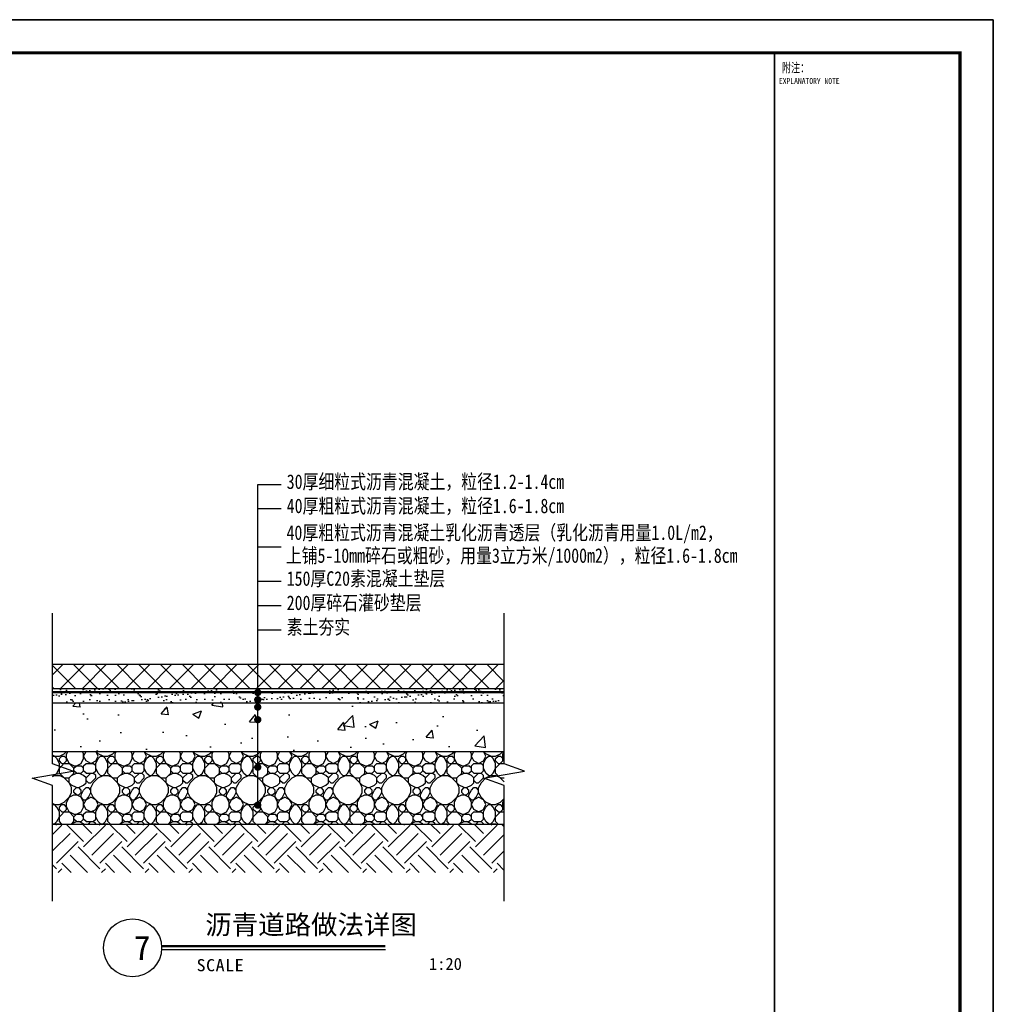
# Model space of a CAD drawing. Extents: x 499156 to 998412, y 3804642 to 7609653.
# Tile 73 of 74: x 500931 to 501132, y 3804845 to 3805048. Entities that reach past the tile are written whole.
import ezdxf
from ezdxf.enums import TextEntityAlignment as Align

# ---------------------------------------------------------------- set-up
doc = ezdxf.new("R2010")
doc.units = 0
doc.linetypes.add('DASH', pattern=[0.35, 0.25, -0.1])
doc.layers.get('0').update_dxf_attribs({"linetype": 'CONTINUOUS'})
for name, color, linetype in [('12-ab-text', 7, 'CONTINUOUS'), ('19-ab-dim', 3, 'CONTINUOUS'), ('ab-base', 5, 'CONTINUOUS'), ('ab-dim', 3, 'CONTINUOUS'), ('ab-hatch', 8, 'CONTINUOUS'), ('ab-outline', 2, 'CONTINUOUS'), ('ab-text', 7, 'CONTINUOUS'), ('PUB_TITLE', 4, 'CONTINUOUS'), ('TK', 7, 'CONTINUOUS')]:
    doc.layers.add(name, color=color, linetype=linetype)
doc.styles.add('ab', font='simhei.ttf', dxfattribs={"width": 0.8})
doc.styles.add('TKHZ1', font='txt', dxfattribs={"width": 0.8})
doc.styles.add('黑体', font='simhei.ttf')
doc.dimstyles.new('1-1', dxfattribs={"dimtxt": 3, "dimasz": 1.5, "dimexe": 2, "dimexo": 2, "dimgap": 1, "dimtad": 1, "dimdec": 0, "dimtxsty": 'ab', "dimblk": 'ARCHTICK', "dimcen": 1, "dimdle": 2, "dimclrd": 256, "dimclre": 256, "dimclrt": 7, "dimadec": 0, "dimazin": 0, "dimtfac": 1, "dimtdec": 0, "dimtix": 1, "dimtmove": 2, "dimatfit": 3, "dimldrblk": 'DOT', "dimfxl": 8, "dimlwe": -1, "dimarcsym": 1})

# ---------------------------------------------------------------- blocks, each defined once
blk = doc.blocks.new('wrtgtg')
at = {"color": 4}
blk.add_line((7804, -4841), (7804, 52559), dxfattribs=at)
at = {"layer": 'PUB_TITLE'}
for p, q in [((-75296, 53559), (8804, 53559)), ((8804, 53559), (8804, -5841)), ((2204, 52559), (7804, 52559)), ((2204, 52559), (7804, 52559)), ((7804, -4841), (7804, 52559))]:
    blk.add_line(p, q, dxfattribs=at)
blk.add_lwpolyline([(-75296, -5841), (8804, -5841), (8804, 53559), (-75296, 53559)], close=True, dxfattribs=at)
at = {"layer": 'PUB_TITLE', "const_width": 100}
blk.add_lwpolyline([(-72796, -4841), (7804, -4841), (7804, 52559), (-72796, 52559)], close=True, dxfattribs=at)
at = {"layer": 'PUB_TITLE', "const_width": 50}
blk.add_lwpolyline([(2204, -4841), (2204, 52559)], dxfattribs=at)
at = {"layer": 'TK', "style": 'TKHZ1', "width": 0.7}
blk.add_text('附注：', height=280, dxfattribs=at).set_placement((2431, 51973))
at = {"layer": 'TK', "style": 'TKHZ1', "width": 0.8}
blk.add_text('EXPLANATORY NOTE', height=175, dxfattribs=at).set_placement((3257, 51710), align=Align.MIDDLE)
blk = doc.blocks.new('_ArchTick')
at = {"color": 0, "linetype": 'ByBlock', "const_width": 0.4}
blk.add_lwpolyline([(-0.71, -0.71), (0.71, 0.71)], dxfattribs=at)
blk = doc.blocks.new('_Dot')
at = {"color": 0, "linetype": 'ByBlock', "lineweight": -2}
blk.add_line((-0.5, 0), (-1, 0), dxfattribs=at)
at = {"color": 0, "linetype": 'ByBlock', "const_width": 0.5}
blk.add_lwpolyline([(-0.25, 0, 1), (0.25, 0, 1)], format="xyb", close=True, dxfattribs=at)
blk = doc.blocks.new('图号')
at = {"layer": '19-ab-dim'}
blk.add_line((5.99, -0.35), (52.17, -0.35), dxfattribs=at)
at = {"layer": '19-ab-dim', "const_width": 0.5}
blk.add_lwpolyline([(5.99, 0.35), (52.17, 0.35)], dxfattribs=at)
at = {"layer": '19-ab-dim'}
blk.add_circle((0, 0), 6, dxfattribs=at)
at = {"layer": '12-ab-text', "insert": (13.2, -4.87), "char_height": 2.5, "attachment_point": 7, "style": 'ab'}
blk.add_mtext('{\\W1.1;\\T1.05;SCALE}', dxfattribs=at)
at = {"layer": '12-ab-text', "style": 'ab', "width": 0.95}
blk.add_attdef('图名', (13.01, 3), '', height=4, dxfattribs=at)
at = {"layer": '12-ab-text', "style": 'ab', "width": 0.8}
blk.add_attdef('图号', text='', height=4, dxfattribs=at).set_placement((0, 0), align=Align.MIDDLE)
at = {"layer": '12-ab-text', "style": 'ab', "width": 0.95}
blk.add_attdef('SCALE', text='', height=2.5, dxfattribs=at).set_placement((52.17, -4.68), align=Align.RIGHT)

msp = doc.modelspace()

# ---------------------------------------------------------------- hatches: boundary and pattern name
at = {"layer": 'ab-hatch'}
h = msp.add_hatch(dxfattribs=at)
h.set_pattern_fill('ANSI37', color=256, style=0)
h.set_pattern_definition([(45, (492492.5673, 3803548.8793), (-2.245064, 2.245064), []), (135, (492492.5673, 3803548.8793), (-2.245064, -2.245064), [])])
h.paths.add_polyline_path([(501030.725, 3804910.088), (501030.725, 3804915.088), (500937.536, 3804915.088), (500937.536, 3804910.088)])
h = msp.add_hatch(dxfattribs=at)
h.set_pattern_fill('AR-SAND', color=256, scale=0.05, style=0)
h.set_pattern_definition([(37.5, (492981.8109, 3803548.8793), (-0.08000156, 2.4470662), [0, -1.9304, 0, -2.159, 0, -2.06375]), (7.5, (492981.811, 3803548.8793), (2.2476164, 3.5841255), [0, -1.0414, 0, -1.7399, 0, -0.66675]), (327.5, (492980.2488, 3803548.8793), (3.95496185, 0.0071859), [0, -0.635, 0, -2.286, 0, -2.9845]), (317.5, (492980.2488, 3803548.8793), (3.8177823, 1.1146466), [0, -0.3175, 0, -1.4986, 0, -1.7145])])
h.paths.add_polyline_path([(501030.725, 3804907.088), (501030.725, 3804910.088), (500937.536, 3804910.088), (500937.536, 3804907.088)])
h = msp.add_hatch(dxfattribs=at)
h.set_pattern_fill('AR-CONC', color=256, scale=0.1, style=0)
h.set_pattern_definition([(50, (492981.811, 3803553.88), (18.218467, -1.593909), [1.905, -20.955]), (355, (492981.81, 3803553.88), (-3.524283, 19.105664), [1.524, -16.764]), (100.451, (492983.329, 3803553.746), (14.69425, 17.51167), [1.619, -17.809]), (46.1842, (492981.81, 3803558.96), (27.107904, -4.20423), [2.8575, -31.4325]), (96.6356, (492984.07, 3803558.61), (23.74042, 24.742556), [2.4285, -26.7135]), (351.184, (492981.81, 3803558.96), (23.74046, 24.74251), [2.286, -25.146]), (21, (492984.351, 3803557.69), (15.161488, -10.226552), [1.905, -20.955]), (326, (492984.35, 3803557.69), (6.180203, 18.418797), [1.524, -16.764]), (71.4514, (492985.614, 3803556.837), (21.34165, 8.192286), [1.619, -17.809]), (37.5, (492981.811, 3803553.879), (0.3088603, 8.455504), [0, -16.5608, 0, -17.018, 0, -16.8275]), (7.5, (492981.811, 3803553.879), (6.681966, 10.018057), [0, -9.7028, 0, -16.1798, 0, -6.4135]), (327.5, (492976.1467, 3803553.879), (13.5590595, -0.5728744), [0, -6.35, 0, -19.812, 0, -26.289]), (317.5, (492973.607, 3803553.879), (14.812918, 2.542649), [0, -8.255, 0, -13.1572, 0, -18.669])])
h.paths.add_polyline_path([(501030.725, 3804897.088), (501030.725, 3804907.088), (500937.536, 3804907.088), (500937.536, 3804897.088)])
h = msp.add_hatch(dxfattribs=at)
h.set_pattern_fill('STONES', color=256, scale=10, style=0, pattern_type=2)
h.set_pattern_definition([(0, (505312.43, 3802279.593), (0, 10), [0.5, -1.5, 0.5, -7.5]), (0, (505314.93, 3802280.593), (0, 10), [0.5, -9.5]), (0, (505309.93, 3802281.593), (0, 10), [1, -9]), (0, (505307.43, 3802282.093), (0, 10), [1.5, -8.5]), (0, (505312.43, 3802282.593), (0, 10), [1, -1, 1.5, -6.5]), (0, (505311.93, 3802284.093), (0, 10), [1.5, -8.5]), (0, (505309.43, 3802284.593), (0, 10), [1.5, -3.5, 1.5, -3.5]), (0, (505307.43, 3802286.093), (0, 10), [1.5, -0.5, 0.5, -7.5]), (0, (505313.93, 3802287.093), (0, 10), [0.5, -9.5]), (0, (505311.93, 3802288.093), (0, 10), [1, -9]), (90, (505305.43, 3802288.593), (-10, 6e-16), [1, -9]), (90, (505306.43, 3802281.593), (-10, 6e-16), [0.5, -1, 1.5, -7]), (90, (505308.93, 3802282.593), (-10, 6e-16), [2, -0.5, 0.5, -7]), (90, (505310.43, 3802285.093), (-10, 6e-16), [1.5, -8.5]), (90, (505310.93, 3802280.593), (-10, 6e-16), [1, -9]), (90, (505311.43, 3802288.593), (-10, 6e-16), [1, -9]), (90, (505311.93, 3802282.593), (-10, 6e-16), [1, -5, 0.5, -3.5]), (90, (505313.43, 3802287.593), (-10, 6e-16), [0.5, -0.5, 0.5, -8.5]), (90, (505313.93, 3802283.093), (-10, 6e-16), [1, -1.5, 1, -6.5]), (90, (505314.43, 3802280.593), (-10, 6e-16), [1, -9]), (45, (505305.93, 3802280.5925), (1e-15, 10), [1.41421, -2.828427, 2.12132, -7.778179]), (45, (505305.43, 3802280.5925), (1e-15, 10), [1.414214, -12.727922]), (45, (505310.93, 3802281.5925), (1e-15, 10), [1.414214, -12.727922]), (45, (505309.93, 3802286.5925), (1e-15, 10), [1.414214, -12.727922]), (45, (505314.43, 3802281.5925), (1e-15, 10), [1.414214, -12.727922]), (45, (505305.93, 3802282.5925), (1e-15, 10), [0.707107, -13.435029]), (45, (505306.93, 3802285.5925), (1e-15, 10), [0.707107, -13.435029]), (45, (505307.93, 3802282.0925), (1e-15, 10), [0.707107, -13.435029]), (45, (505308.93, 3802285.5925), (1e-15, 10), [0.707107, -13.435029]), (45, (505311.93, 3802283.5925), (1e-15, 10), [0.707107, -13.435029]), (45, (505311.93, 3802289.0925), (1e-15, 10), [0.707107, -13.435029]), (45, (505312.93, 3802288.0925), (1e-15, 10), [0.707107, -13.435029]), (45, (505313.43, 3802282.5925), (1e-15, 10), [0.707107, -13.435029]), (45, (505313.93, 3802280.0925), (1e-15, 10), [0.707107, -13.435029]), (45, (505313.93, 3802284.0925), (1e-15, 10), [0.707107, -13.435029]), (45, (505313.93, 3802289.0925), (1e-15, 10), [0.707107, -13.435029]), (45, (505314.43, 3802287.0925), (1e-15, 10), [0.707107, -13.435029]), (135, (505312.43, 3802288.0925), (-10, 1e-15), [0.707107, -13.435029]), (135, (505313.43, 3802289.0925), (-10, 1e-15), [0.707107, -13.435029]), (135, (505313.93, 3802287.0925), (-10, 1e-15), [0.707107, -13.435029]), (135, (505315.43, 3802289.0925), (-10, 1e-15), [0.707107, -13.435029]), (135, (505310.43, 3802285.5925), (-10, 1e-15), [0.707107, -13.435029]), (135, (505309.43, 3802284.5925), (-10, 1e-15), [0.707107, -13.435029]), (135, (505306.43, 3802282.0925), (-10, 1e-15), [0.707107, -13.435029]), (135, (505307.43, 3802282.0925), (-10, 1e-15), [0.707107, -13.435029]), (135, (505308.43, 3802285.5925), (-10, 1e-15), [0.707107, -13.435029]), (135, (505306.43, 3802284.0925), (-10, 1e-15), [0.707107, -13.435029]), (135, (505312.43, 3802282.5925), (-10, 1e-15), [0.707107, -13.435029]), (135, (505313.93, 3802283.5925), (-10, 1e-15), [0.707107, -13.435029]), (135, (505314.43, 3802281.5925), (-10, 1e-15), [0.707107, -13.435029]), (135, (505314.43, 3802282.5925), (-10, 1e-15), [0.707107, -13.435029]), (135, (505314.93, 3802280.5925), (-10, 1e-15), [0.707107, -13.435029]), (135, (505306.93, 3802286.5925), (-10, 1e-15), [1.414214, -12.727922]), (135, (505311.93, 3802283.5925), (-10, 1e-15), [1.414214, -12.727922]), (135, (505311.43, 3802280.0925), (-10, 1e-15), [3.535534, -10.606602]), (26.56505, (505305.4303, 3802284.5925), (10, 4e-09), [1.118, -21.24268]), (26.56505, (505306.9303, 3802281.5925), (10, 4e-09), [1.118, -21.24268]), (26.56505, (505308.9303, 3802286.0925), (10, 4e-09), [1.118, -21.24268]), (26.56505, (505312.9303, 3802279.5925), (10, 4e-09), [1.118, -21.24268]), (26.56505, (505311.4303, 3802282.0925), (10, 4e-09), [1.118, -21.24268]), (26.56505, (505312.4303, 3802284.0925), (10, 4e-09), [1.118, -21.24268]), (26.56505, (505310.9303, 3802287.5925), (10, 4e-09), [1.118, -21.24268]), (26.56505, (505314.4303, 3802287.0925), (10, 4e-09), [1.118, -21.24268]), (63.43495, (505306.4303, 3802284.5925), (4e-09, 10), [1.118, -21.24268]), (63.43495, (505306.4303, 3802285.0925), (4e-09, 10), [1.118, -21.24268]), (63.43495, (505310.4303, 3802286.5925), (4e-09, 10), [2.236, -20.12468]), (63.43495, (505313.9303, 3802286.0925), (4e-09, 10), [1.118, -21.24268]), (63.43495, (505313.4303, 3802284.5925), (4e-09, 10), [1.118, -21.24268]), (63.43495, (505308.4303, 3802282.5925), (4e-09, 10), [1.118, -21.24268]), (63.43495, (505313.4303, 3802288.0925), (4e-09, 10), [1.118, -21.24268]), (63.43495, (505314.9303, 3802287.5925), (4e-09, 10), [1.118, -21.24268]), (116.56505, (505305.9303, 3802287.5925), (-4e-09, 10), [1.118, -21.24268]), (116.56505, (505311.4303, 3802279.5925), (-4e-09, 10), [1.118, -21.24268]), (116.56505, (505306.9303, 3802286.0925), (-4e-09, 10), [1.118, -21.24268]), (116.56505, (505314.4303, 3802285.0925), (-4e-09, 10), [1.118, -21.24268]), (116.56505, (505310.9303, 3802284.5925), (-4e-09, 10), [1.118, -21.24268]), (116.56505, (505313.9303, 3802286.5925), (-4e-09, 10), [1.118, -21.24268]), (116.56505, (505308.9303, 3802284.5925), (-4e-09, 10), [1.118, -21.24268]), (116.56505, (505306.9303, 3802282.5925), (-4e-09, 10), [1.118, -21.24268]), (153.43495, (505306.4303, 3802287.0925), (-10, 4e-09), [1.118, -21.24268]), (153.43495, (505309.9303, 3802281.5925), (-10, 4e-09), [1.118, -21.24268]), (153.43495, (505307.9303, 3802286.0925), (-10, 4e-09), [1.118, -21.24268]), (153.43495, (505313.9303, 3802282.0925), (-10, 4e-09), [1.118, -21.24268]), (153.43495, (505312.4303, 3802279.5925), (-10, 4e-09), [1.118, -21.24268]), (153.43495, (505313.4303, 3802287.5925), (-10, 4e-09), [1.118, -21.24268]), (153.43495, (505311.9303, 3802284.0925), (-10, 4e-09), [1.118, -21.24268]), (153.43495, (505306.4303, 3802287.0925), (-10, 4e-09), [1.118, -21.24268]), (153.43495, (505315.4303, 3802284.5925), (-10, 4e-09), [1.118, -21.24268]), (243.43495, (505305.9303, 3802280.5925), (-4e-09, -10), [1.118, -21.24268])])
h.paths.add_polyline_path([(501030.725, 3804882.088), (501030.725, 3804897.088), (500937.536, 3804897.088), (500937.536, 3804882.088)])
h = msp.add_hatch(dxfattribs=at)
h.set_pattern_fill('EARTH', color=256, angle=45, style=0)
h.set_pattern_definition([(45, (492981.811, 3803553.879), (7e-16, 8.980256), [6.35, -6.35]), (45, (492980.127, 3803555.563), (7e-16, 8.980256), [6.35, -6.35]), (45, (492978.443, 3803557.247), (7e-16, 8.980256), [6.35, -6.35]), (135, (492978.443, 3803558.3694), (-8.980256, 7e-16), [6.35, -6.35]), (135, (492980.127, 3803560.053), (-8.980256, 7e-16), [6.35, -6.35]), (135, (492981.811, 3803561.737), (-8.980256, 7e-16), [6.35, -6.35])])
h.paths.add_polyline_path([(501030.725, 3804872.088), (501030.725, 3804882.088), (500937.536, 3804882.088), (500937.536, 3804872.088)])

# ---------------------------------------------------------------- linework, layer by layer
at = {"layer": '19-ab-dim'}
for p, q in [((500979.86, 3804952.185), (500984.668, 3804952.185)), ((500979.86, 3804947.185), (500984.668, 3804947.185)), ((500979.86, 3804939.274), (500984.668, 3804939.274)), ((500979.86, 3804932.185), (500984.668, 3804932.185)), ((500979.86, 3804927.185), (500984.668, 3804927.185)), ((500979.86, 3804922.185), (500984.668, 3804922.185))]:
    msp.add_line(p, q, dxfattribs=at)
at = {"layer": 'ab-base', "color": 4}
msp.add_line((500937.536, 3804910.088), (501030.725, 3804910.088), dxfattribs=at)
at = {"layer": 'ab-base'}
for p, q in [((500937.536, 3804907.088), (501030.725, 3804907.088)), ((500937.536, 3804897.088), (501030.725, 3804897.088)), ((500937.536, 3804882.088), (501030.725, 3804882.088))]:
    msp.add_line(p, q, dxfattribs=at)
at = {"layer": 'ab-dim'}
for points in [[(500937.536, 3804866.136), (500937.536, 3804890.019), (500933.336, 3804891.548), (500941.736, 3804893.029), (500937.536, 3804894.519), (500937.536, 3804925.585)], [(501030.725, 3804866.136), (501030.725, 3804890.019), (501026.525, 3804891.548), (501034.925, 3804893.029), (501030.725, 3804894.519), (501030.725, 3804925.585)]]:
    msp.add_lwpolyline(points, dxfattribs=at)
at = {"layer": 'ab-hatch', "color": 0, "linetype": 'DASH', "ltscale": 100, "const_width": 0.5}
msp.add_lwpolyline([(500937.536, 3804909.311), (501030.725, 3804909.311)], dxfattribs=at)
at = {"layer": 'ab-outline'}
msp.add_line((500937.536, 3804915.088), (501030.725, 3804915.088), dxfattribs=at)

# ---------------------------------------------------------------- block references
at = {"xscale": 0.00684288, "yscale": 0.00684288, "zscale": 0.00684288}
msp.add_blockref('wrtgtg', (501071.369, 3804681.614), dxfattribs=at)
at = {"layer": 'ab-text'}
ref = msp.add_blockref('图号', (500954.028, 3804856.533), dxfattribs=at)
ref.add_attrib('TITLE_CHI', '沥青道路做法详图', (500969.028, 3804859.311), dxfattribs={"ltscale": 2, "height": 4, "style": '黑体'})
ref.add_attrib('SCALE', '1:20', dxfattribs={"height": 2.5, "style": '黑体'}).set_placement((501021.982, 3804851.966), align=Align.RIGHT)
ref.add_attrib('VIEW-NO', '7', dxfattribs={"height": 5, "style": '黑体'}).set_placement((500956.014, 3804856.533), align=Align.MIDDLE)

# ---------------------------------------------------------------- texts
at = {"layer": '19-ab-dim', "color": 7, "style": 'ab', "width": 0.8}
for s, p in [('40厚粗粒式沥青混凝土乳化沥青透层（乳化沥青用量1.0L/m2，', (500985.798, 3804940.739)), ('上铺5-10mm碎石或粗砂，用量3立方米/1000m2），粒径1.6-1.8cm', (500985.65, 3804936.006))]:
    msp.add_text(s, height=3, dxfattribs=at).set_placement(p)
at = {"layer": '19-ab-dim', "color": 7, "char_height": 3, "attachment_point": 1, "style": 'ab'}
for s, insert in [('30厚细粒式沥青混凝土，粒径1.2-1.4cm', (500985.838, 3804954.261)), ('40厚粗粒式沥青混凝土，粒径1.6-1.8cm', (500985.838, 3804949.261)), ('150厚C20素混凝土垫层', (500985.838, 3804934.261)), ('200厚碎石灌砂垫层', (500985.838, 3804929.261)), ('素土夯实', (500985.838, 3804924.261))]:
    msp.add_mtext(s, dxfattribs=dict(at, insert=insert))

# ---------------------------------------------------------------- leaders
at = {"layer": '19-ab-dim'}
for points in [[(500979.86, 3804885.988), (500979.86, 3804952.185)], [(500979.86, 3804893.822), (500979.86, 3804952.185)], [(500979.86, 3804903.625), (500979.86, 3804952.185)], [(500979.86, 3804906.232), (500979.86, 3804952.185)], [(500979.86, 3804907.747), (500979.86, 3804952.185)], [(500979.86, 3804909.243), (500979.86, 3804952.185)]]:
    msp.add_leader(points, dimstyle='1-1', override={"dimgap": 1, "dimtad": 0}, dxfattribs=at)

doc.saveas('drawing.dxf')
